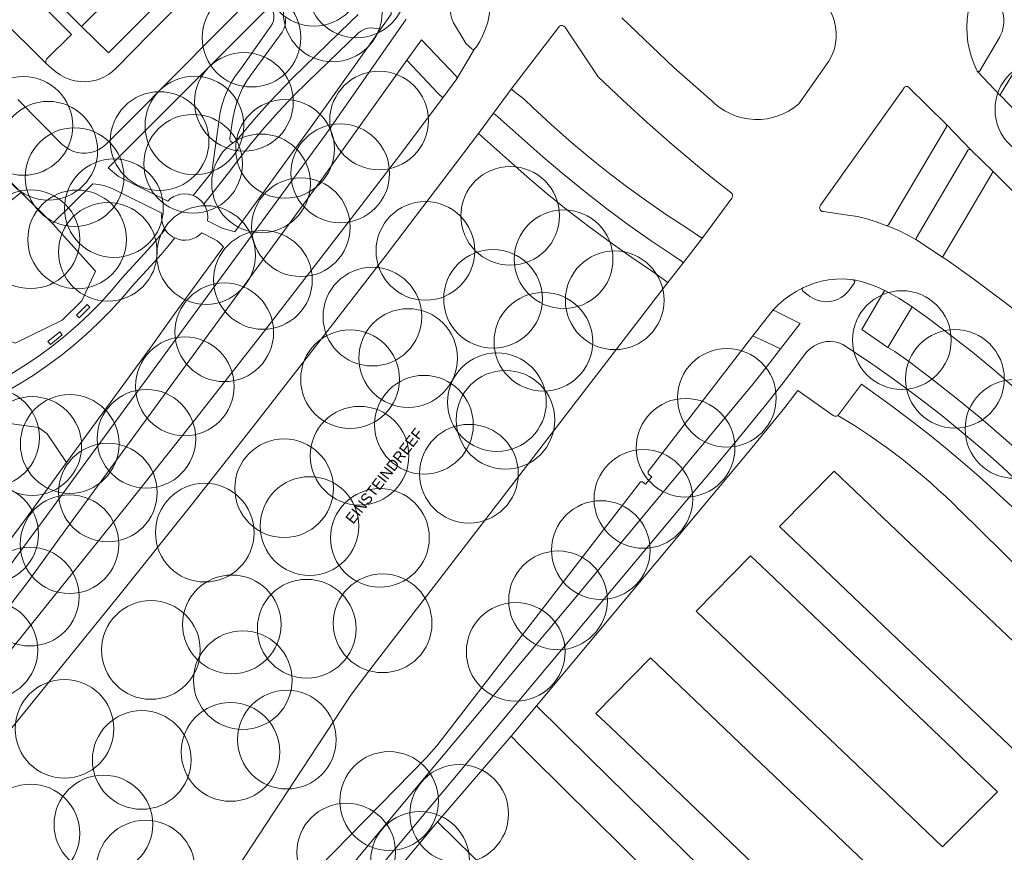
# Model space of a CAD drawing. Header units: metres. Extents: x 134994 to 136506, y 457393 to 459006.
# Tile 149 of 171: x 135903 to 136031, y 458588 to 458696. Entities that reach past the tile are written whole.
import ezdxf

# ---------------------------------------------------------------- set-up
doc = ezdxf.new("R2010")
doc.units = ezdxf.units.M
for name, color, linetype, lineweight in [('B-WE-GR-BOOM-S', 250, 'Continuous', 13), ('B-WE-KG_BEBOUWING', 251, 'Continuous', 20), ('B-WE-KG_ONDERGROND_REST', 251, 'Continuous', 5), ('B-WE-KG_STRAATNAAM', 251, 'Continuous', 5)]:
    doc.layers.add(name, color=color, linetype=linetype, lineweight=lineweight)
doc.styles.add('Styledgn000', font='dgn000.shx')

# ---------------------------------------------------------------- blocks, each defined once
blk = doc.blocks.new('SGR-BOOM_02')
blk.add_circle((0, 0), 6.4)

msp = doc.modelspace()

# ---------------------------------------------------------------- linework, layer by layer
at = {"layer": 'B-WE-KG_BEBOUWING', "flags": 128}
msp.add_lwpolyline([(135918.53, 458702.28), (135911.06, 458694.83), (135908.65, 458697.23)], dxfattribs=at)
at = {"layer": 'B-WE-KG_ONDERGROND_REST'}
for p, q in [((135906.51, 458689.99), (135897.14, 458699.28)), ((135959.76, 458688.05), (135962.05, 458691.93)), ((136027.27, 458689.04), (136030.28, 458685.85)), ((135959.76, 458688.05), (135957.96, 458685.58)), ((135964.38, 458683.42), (135966.93, 458686.89)), ((136030.36, 458685.77), (136030.28, 458685.85)), ((136033.18, 458682.83), (136030.36, 458685.77)), ((135962.56, 458680.96), (135964.38, 458683.42)), ((136023.29, 458682.11), (136026.48, 458678.8)), ((136029.31, 458676.03), (136026.48, 458678.8)), ((136033.67, 458671.66), (136029.31, 458676.03)), ((135903.26, 458673.3), (135907.3, 458669.28)), ((135991.65, 458667.47), (135989.01, 458664.03)), ((136019.42, 458667.1), (136022.74, 458664.92)), ((135987.14, 458661.63), (135989.01, 458664.03)), ((136011.18, 458661.97), (136011.13, 458661.98)), ((136018.82, 458658.48), (136015.67, 458653.18)), ((135998.15, 458654.71), (136000, 458657.06)), ((136000, 458657.06), (136000.66, 458657.9)), ((136000.66, 458657.9), (136000.68, 458657.92)), ((136000, 458653.84), (135998.15, 458654.71)), ((136001.74, 458653.01), (136000, 458653.84)), ((136001.74, 458653.01), (136000, 458650.77)), ((136008.69, 458637.14), (136001.63, 458629.95)), ((136017.71, 458628.57), (136008.69, 458637.14)), ((136001.63, 458629.95), (136016.95, 458615.32)), ((136027.84, 458618.95), (136017.71, 458628.57)), ((136013.02, 458611.69), (136000, 458624.11)), ((136038.67, 458608.64), (136027.84, 458618.95)), ((136016.95, 458615.32), (136033.11, 458600)), ((136024.3, 458600.9), (136013.02, 458611.69)), ((136000, 458610.17), (136009.06, 458601.5)), ((135964.42, 458600), (135966.79, 458602.77)), ((136009.06, 458601.5), (136010.63, 458600)), ((136025.24, 458600), (136024.3, 458600.9)), ((135957.27, 458591.65), (135964.42, 458600)), ((135983.79, 458600), (135992.95, 458591.24)), ((136000, 458598.5), (135998.43, 458600)), ((136010.63, 458600), (136022.77, 458588.42)), ((136029.91, 458595.53), (136025.24, 458600)), ((136003.84, 458594.84), (136000, 458598.5)), ((136022.77, 458588.42), (136029.91, 458595.53)), ((135992.95, 458591.24), (136000, 458584.5))]:
    msp.add_line(p, q, dxfattribs=at)
at = {"layer": 'B-WE-KG_ONDERGROND_REST', "flags": 128}
for points in [[(135911.06, 458694.83), (135914.58, 458691.4), (135924.27, 458701.14), (135924.25, 458703.75), (135914.4, 458713.65), (135910.8, 458710.02)], [(135962.05, 458691.93), (135961.96, 458691.85), (135961.83, 458691.84), (135961.72, 458691.9), (135961.71, 458691.92), (135960.98, 458692.6), (135959.31, 458695.3), (135959.09, 458695.82), (135958.96, 458696.36), (135958.9, 458696.92), (135958.92, 458697.48), (135959.02, 458698.03), (135959.2, 458698.57), (135959.45, 458699.07), (135959.47, 458699.09), (135962.32, 458703.17), (135962.42, 458703.26), (135962.55, 458703.27), (135962.64, 458703.23)], [(135962.64, 458703.23), (135963.07, 458702.52), (135963.43, 458701.68), (135963.71, 458700.82), (135963.92, 458699.93), (135964.05, 458699.03), (135964.1, 458698.12), (135964.06, 458697.21), (135963.95, 458696.3), (135963.76, 458695.41), (135963.49, 458694.54), (135963.15, 458693.7), (135962.73, 458692.89), (135962.27, 458692.16), (135962.06, 458691.94), (135962.05, 458691.93)], [(135906.51, 458689.99), (135906.43, 458690.17), (135906.43, 458690.36), (135906.51, 458690.53), (135906.54, 458690.57), (135909.77, 458693.79), (135901.11, 458702.48), (135897.9, 458699.3), (135897.73, 458699.19), (135897.52, 458699.14), (135897.32, 458699.17), (135897.14, 458699.28)], [(136027.36, 458700.44), (136026.93, 458699.55), (136026.57, 458698.63), (136026.29, 458697.68), (136026.08, 458696.71), (136025.96, 458695.73), (136025.91, 458694.74), (136025.94, 458693.76), (136026.05, 458692.77), (136026.24, 458691.8), (136026.51, 458690.85), (136026.86, 458689.92), (136027.27, 458689.04)], [(135902.79, 458685.36), (135908.58, 458679.53), (135909.02, 458679.16), (135909.5, 458678.86), (135910.02, 458678.63), (135910.56, 458678.47), (135911.12, 458678.39), (135911.69, 458678.39), (135912.25, 458678.47), (135912.8, 458678.62), (135913.32, 458678.86), (135913.8, 458679.16), (135914.23, 458679.53), (135917.6, 458682.88), (135928.51, 458693.88), (135931.34, 458696.75), (135934.29, 458699.7)], [(135949.91, 458694.53), (135951.25, 458696.42), (135951.13, 458698.17), (135950.05, 458699.24)], [(135906.51, 458689.99), (135907.2, 458689.4), (135907.72, 458688.94), (135908.29, 458688.54), (135908.9, 458688.22), (135909.55, 458687.97), (135910.22, 458687.79), (135910.9, 458687.69), (135911.6, 458687.67), (135912.29, 458687.73), (135912.97, 458687.87), (135913.36, 458687.99), (135913.98, 458688.26), (135914.57, 458688.59), (135915.11, 458689), (135915.61, 458689.46), (135919.8, 458693.74), (135924.92, 458698.89)], [(136007.08, 458698.4), (136007.54, 458697.89), (136007.95, 458697.34), (136008.28, 458696.75), (136008.55, 458696.11), (136008.74, 458695.46), (136008.75, 458695.41)], [(136029.55, 458698.55), (136029.92, 458698.09), (136030.23, 458697.59), (136030.46, 458697.05), (136030.63, 458696.48), (136030.71, 458695.9), (136030.71, 458695.31), (136030.64, 458694.72), (136030.48, 458694.15), (136030.25, 458693.61), (136030.14, 458693.41)], [(135935.51, 458697.43), (135934.04, 458695.99), (135914.54, 458676.5), (135915.86, 458675.36)], [(135935.51, 458697.43), (135935.67, 458697.19), (135935.74, 458697.08), (135935.92, 458696.73), (135936.01, 458696.35), (135936.03, 458695.96), (135935.97, 458695.58), (135935.83, 458695.21), (135935.62, 458694.88), (135931.74, 458689.33), (135931.56, 458689.11), (135930.97, 458688.31), (135930.44, 458687.46), (135929.99, 458686.57), (135929.6, 458685.65), (135929.3, 458684.71), (135929.06, 458683.73), (135928.91, 458682.75), (135927.96, 458675.92), (135925.56, 458672.9)], [(135953.18, 458695.77), (135942.79, 458680.9), (135906.1, 458630.76), (135902.57, 458625.93), (135898.97, 458621.16), (135895.3, 458616.43), (135891.57, 458611.75), (135887.78, 458607.12), (135883.93, 458602.54), (135881.75, 458600)], [(135946.95, 458696.37), (135945.92, 458695.37), (135938.54, 458688.21), (135937.4, 458687.06), (135935.53, 458685.08), (135933.71, 458683.05), (135931.43, 458680.36), (135931.03, 458679.91), (135930.88, 458679.81), (135930.69, 458679.78), (135930.52, 458679.84), (135930.38, 458679.96), (135930.31, 458680.13), (135930.31, 458680.31), (135930.72, 458682.9), (135930.75, 458683.1), (135930.94, 458684.06), (135931.21, 458685.01), (135931.55, 458685.93), (135931.97, 458686.82), (135932.45, 458687.67), (135933.01, 458688.48), (135937.11, 458694.08)], [(135937.11, 458694.08), (135937.33, 458694.51), (135937.47, 458694.96), (135937.53, 458695.43), (135937.53, 458695.66), (135937.56, 458696.09)], [(135981.14, 458695.97), (135987.95, 458689.47), (135992.82, 458685.19), (135993.19, 458684.84), (135993.82, 458684.34), (135994.51, 458683.89), (135995.23, 458683.52), (135995.98, 458683.21), (135996.77, 458682.98), (135997.57, 458682.84), (135998.38, 458682.77), (135999.19, 458682.78), (136000, 458682.86)], [(136008.75, 458695.41), (136008.87, 458694.77)], [(135949.91, 458694.53), (135948.98, 458694.62), (135948.64, 458694.64), (135948.2, 458694.6), (135947.77, 458694.48), (135947.37, 458694.28), (135947.01, 458694.02), (135940.48, 458687.71), (135938.53, 458685.77), (135936.64, 458683.77), (135934.81, 458681.72), (135933.05, 458679.61), (135931.34, 458677.46), (135930.12, 458675.84), (135926.95, 458671.78)], [(135949.91, 458694.53), (135947.04, 458690.49), (135941.06, 458682.13), (135932.02, 458669.7), (135930.94, 458668.19), (135929.33, 458668.65)], [(135966.93, 458686.89), (135972.93, 458694.7), (135973.07, 458694.85), (135973.25, 458694.94), (135973.45, 458694.95), (135973.64, 458694.89), (135973.8, 458694.75), (135973.85, 458694.67), (135978.08, 458688.28), (135981.23, 458685.3), (135984.43, 458682.39), (135987.68, 458679.54), (135990.98, 458676.74), (135992.71, 458675.32), (135995.32, 458673.28), (135995.46, 458673.14), (135995.53, 458672.97), (135995.52, 458672.78), (135995.43, 458672.6), (135995.42, 458672.58), (135991.65, 458667.47)], [(136008.87, 458694.77), (136008.95, 458694.06), (136008.96, 458693.34), (136008.88, 458692.64), (136008.73, 458691.94), (136008.49, 458691.26), (136008.19, 458690.62), (136008.03, 458690.35)], [(135953.27, 458690.46), (135955.16, 458693.11), (135959.75, 458688.3), (135959.76, 458688.05)], [(136030.14, 458693.41), (136027.61, 458689.09)], [(135885.54, 458600), (135895.53, 458611.91), (135898.47, 458615.51), (135901.34, 458619.15), (135904.15, 458622.85), (135906.89, 458626.59), (135908.23, 458628.47), (135942.03, 458674.73), (135953.27, 458690.46)], [(135957.96, 458685.58), (135957.35, 458686.12), (135953.27, 458690.46)], [(136008.03, 458690.35), (136004.12, 458684.79)], [(136030.28, 458685.85), (136030.3, 458686.04), (136033.41, 458691.16)], [(136027.61, 458689.09), (136027.52, 458689), (136027.39, 458688.98), (136027.28, 458689.03), (136027.27, 458689.04)], [(135991.65, 458667.47), (135991.39, 458667.45), (135989.64, 458668.67), (135986.96, 458670.41), (135984.34, 458672.21), (135981.76, 458674.07), (135979.22, 458676), (135976.74, 458677.99), (135974.31, 458680.05), (135971.93, 458682.16), (135969.6, 458684.34), (135968.54, 458685.36), (135966.96, 458686.57), (135966.89, 458686.69), (135966.9, 458686.83), (135966.93, 458686.89)], [(136017.7, 458686.76), (136006.95, 458671.64)], [(136018.36, 458686.94), (136018.2, 458687.03), (136018.02, 458687.04), (136017.85, 458686.97), (136017.73, 458686.84), (136017.7, 458686.76)], [(136023.29, 458682.11), (136018.36, 458686.94)], [(135890.45, 458600), (135899.42, 458610.93), (135908.32, 458621.92), (135917.17, 458632.96), (135925.95, 458644.04), (135934.67, 458655.18), (135943.32, 458666.36), (135951.92, 458677.59), (135957.96, 458685.58)], [(136004.12, 458684.79), (136003.48, 458684.28), (136002.79, 458683.85), (136002.07, 458683.48), (136001.31, 458683.18), (136000.52, 458682.97), (136000, 458682.86)], [(135989.01, 458664.03), (135989.06, 458664.16), (135989.02, 458664.28), (135988.92, 458664.37), (135987.93, 458665.03), (135984.98, 458667.02), (135982.07, 458669.07), (135979.21, 458671.19), (135976.4, 458673.37), (135973.64, 458675.62), (135970.93, 458677.93), (135964.69, 458683.44), (135964.57, 458683.49), (135964.44, 458683.47), (135964.38, 458683.42)], [(136023.29, 458682.11), (136023.29, 458681.82), (136015.74, 458669.11)], [(135898.86, 458600), (135907.58, 458610.67), (135916.25, 458621.4), (135924.85, 458632.17), (135933.39, 458642.99), (135941.87, 458653.87), (135950.28, 458664.79), (135958.64, 458675.76), (135962.56, 458680.96)], [(135962.56, 458680.96), (135966.46, 458677.48), (135968.88, 458675.34), (135971.49, 458673.12), (135974.16, 458670.97), (135976.87, 458668.87), (135979.63, 458666.84), (135982.44, 458664.88), (135985.29, 458662.98), (135987.14, 458661.63)], [(136026.08, 458678.83), (136019.35, 458667.37)], [(136026.48, 458678.8), (136026.35, 458678.88), (136026.2, 458678.89), (136026.08, 458678.83)], [(135903.26, 458673.3), (135900.85, 458675.71), (135892.18, 458667.04), (135894.83, 458664.29), (135884.15, 458653.69)], [(135915.86, 458675.36), (135922.27, 458672.17), (135922.63, 458672.5), (135923.05, 458672.76), (135923.49, 458672.95), (135923.97, 458673.07), (135924.46, 458673.11), (135924.95, 458673.07), (135925.42, 458672.95), (135925.56, 458672.9)], [(136029.31, 458676.03), (136025.29, 458669.2), (136022.74, 458664.92)], [(135907.3, 458669.28), (135912.52, 458674.42), (135913.3, 458674.32), (135914.08, 458674.14), (135914.83, 458673.89), (135915.23, 458673.72)], [(135915.23, 458673.72), (135921.49, 458670.61), (135921.45, 458670.12), (135921.49, 458669.63), (135921.61, 458669.16), (135921.8, 458668.71), (135921.91, 458668.51)], [(135903.26, 458673.3), (135900.33, 458671.03), (135895.56, 458666.69), (135897.27, 458660.78), (135900.37, 458654.59), (135902.48, 458653.77), (135908.57, 458656.75), (135911.12, 458659.26), (135912.88, 458663.08), (135907.3, 458669.28)], [(135926.95, 458671.78), (135926.65, 458672.16), (135926.28, 458672.49), (135925.87, 458672.76), (135925.56, 458672.9)], [(135929.33, 458668.65), (135927.42, 458669.6), (135927.46, 458670.09), (135927.42, 458670.58), (135927.3, 458671.05), (135927.11, 458671.51), (135926.95, 458671.78)], [(136006.95, 458671.64), (136006.85, 458671.47), (136006.82, 458671.28), (136006.87, 458671.09), (136006.99, 458670.94), (136007.16, 458670.85), (136007.34, 458670.83)], [(136007.34, 458670.83), (136010.48, 458670.37)], [(136010.48, 458670.37), (136011.72, 458670.16), (136012.95, 458669.88), (136014.16, 458669.51), (136015.34, 458669.07), (136015.45, 458669.03)], [(135898.33, 458647.72), (135898.6, 458647.91), (135900.45, 458648.89), (135902.25, 458649.93), (135904.02, 458651.05), (135905.74, 458652.23), (135907.42, 458653.48), (135909.04, 458654.79), (135910.62, 458656.16), (135912.14, 458657.59), (135913.61, 458659.08), (135915.01, 458660.62), (135916.36, 458662.22), (135920.09, 458666.34), (135921.91, 458668.51)], [(135921.91, 458668.51), (135922.2, 458668.12), (135922.56, 458667.78), (135922.96, 458667.5), (135923.16, 458667.4)], [(136015.74, 458669.11), (136015.63, 458669.03), (136015.5, 458669.01), (136015.45, 458669.03)], [(136019.42, 458667.1), (136018.28, 458667.76), (136017.1, 458668.35), (136015.88, 458668.86), (136015.45, 458669.03)], [(135898.92, 458646.08), (135899.58, 458646.53), (135901.24, 458647.42), (135903.1, 458648.51), (135904.91, 458649.66), (135906.68, 458650.88), (135908.41, 458652.16), (135910.08, 458653.51), (135911.71, 458654.92), (135913.28, 458656.39), (135914.8, 458657.91), (135916.25, 458659.5), (135917.65, 458661.13), (135921.4, 458665.26), (135922.47, 458666.56), (135923.16, 458667.4)], [(135909.12, 458638.26), (135919.83, 458652.92), (135923.19, 458657.58), (135929.49, 458666.23), (135929.1, 458666.65), (135928.66, 458667.02), (135928.19, 458667.3)], [(135928.19, 458667.3), (135926.66, 458668.07), (135926.38, 458667.8), (135925.98, 458667.52), (135925.54, 458667.31), (135925.07, 458667.17), (135924.58, 458667.11), (135924.09, 458667.13), (135923.61, 458667.23), (135923.16, 458667.4)], [(136019.35, 458667.37), (136019.33, 458667.25), (136019.37, 458667.14), (136019.41, 458667.1)], [(136022.74, 458664.92), (136023.34, 458664.54), (136026.84, 458662.05)], [(135987.14, 458661.63), (135986.51, 458660.82), (135948.02, 458610.83), (135945.99, 458608.07), (135940.68, 458600)], [(136004.62, 458660.91), (136003.76, 458660.46), (136002.94, 458659.95), (136002.17, 458659.37), (136001.44, 458658.73), (136000.77, 458658.03), (136000.68, 458657.92)], [(136004.6, 458660.55), (136004.54, 458660.68), (136004.56, 458660.82), (136004.62, 458660.91)], [(136005.38, 458661.25), (136004.62, 458660.91)], [(136010.81, 458662.02), (136009.87, 458662.08), (136008.92, 458662.06), (136007.98, 458661.97), (136007.05, 458661.79), (136006.14, 458661.53), (136005.38, 458661.25)], [(136011.33, 458661.57), (136010.77, 458660.79)], [(136011.13, 458661.98), (136010.81, 458662.02)], [(136011.13, 458661.98), (136011.16, 458661.98), (136011.18, 458661.97)], [(136015.44, 458660.51), (136014.45, 458660.98), (136013.42, 458661.38), (136012.37, 458661.7), (136011.3, 458661.95), (136011.18, 458661.97)], [(136011.18, 458661.97), (136011.31, 458661.9), (136011.37, 458661.77), (136011.36, 458661.63), (136011.33, 458661.57)], [(136026.84, 458662.05), (136031.48, 458658.53), (136032.65, 458657.59), (136036.92, 458653.94), (136038.11, 458652.87), (136038.7, 458652.32), (136042.99, 458648.21), (136062.18, 458629.07), (136068.9, 458623.01), (136073.97, 458618.88), (136079.52, 458614.54), (136081.66, 458612.89), (136083.75, 458611.17), (136085.79, 458609.39), (136087.78, 458607.54), (136089.54, 458605.82), (136095.45, 458600)], [(136005.35, 458659.98), (136004.6, 458660.55)], [(136010.77, 458660.79), (136010.44, 458660.36), (136010.06, 458659.98), (136009.62, 458659.67), (136009.14, 458659.42), (136008.63, 458659.24), (136008.1, 458659.14), (136007.56, 458659.12), (136007.02, 458659.18), (136006.5, 458659.32), (136006.01, 458659.54), (136005.55, 458659.82), (136005.35, 458659.98)], [(136015.67, 458653.18), (136012.3, 458655.53), (136015.19, 458660.48)], [(136015.19, 458660.48), (136015.31, 458660.53), (136015.44, 458660.51)], [(136015.44, 458660.51), (136017.08, 458659.58), (136018.82, 458658.48)], [(135910.76, 458657.04), (135912.17, 458658.42), (135911.82, 458658.78), (135910.41, 458657.4), (135910.76, 458657.04)], [(136037.4, 458643.1), (136034.79, 458645.56), (136032.12, 458647.96), (136029.4, 458650.3), (136026.63, 458652.59), (136023.81, 458654.8), (136020.93, 458656.96), (136018.82, 458658.48)], [(136000.93, 458657.97), (136000.8, 458657.99), (136000.68, 458657.93), (136000.68, 458657.92)], [(136001.74, 458653.01), (136004.31, 458656.31), (136000.93, 458657.97)], [(135907.04, 458653.57), (135908.57, 458654.83), (135908.25, 458655.22), (135906.72, 458653.96), (135907.04, 458653.57)], [(135955.84, 458600), (135957.15, 458601.5), (135983.58, 458635.78), (135983.84, 458635.77), (135984.24, 458635.45), (135985.06, 458636.4), (135984.59, 458636.8), (135984.58, 458637.1), (135998.15, 458654.71)], [(136010.32, 458653.29), (136009.84, 458653.57), (136009.33, 458653.78), (136008.79, 458653.91), (136008.23, 458653.97), (136007.68, 458653.95), (136007.13, 458653.84), (136006.61, 458653.66), (136006.11, 458653.41), (136005.66, 458653.09), (136005.25, 458652.7), (136005.13, 458652.57)], [(136013.7, 458650.99), (136010.32, 458653.29)], [(136016.58, 458652.68), (136015.67, 458653.18)], [(136005.13, 458652.57), (136002.1, 458648.59), (136000, 458645.95)], [(136042.04, 458630.7), (136039.29, 458633.48), (136036.48, 458636.2), (136033.61, 458638.87), (136030.69, 458641.47), (136027.72, 458644.02), (136024.7, 458646.5), (136021.62, 458648.92), (136018.5, 458651.28), (136016.58, 458652.68)], [(136000, 458650.77), (135998.21, 458648.49), (135975.39, 458621.04), (135957.78, 458600)], [(136035.56, 458632.84), (136033.05, 458635.3), (136030.48, 458637.7), (136027.85, 458640.03), (136025.18, 458642.31), (136022.45, 458644.53), (136019.67, 458646.68), (136016.85, 458648.77), (136013.98, 458650.8), (136013.7, 458650.99)], [(136009.19, 458644.39), (136009.28, 458644.47), (136012.24, 458648.45)], [(136012.24, 458648.45), (136015.96, 458645.75), (136018.42, 458643.91), (136020.84, 458642.03), (136023.14, 458640.18), (136025.4, 458638.28), (136027.5, 458636.46), (136029.56, 458634.6), (136031.85, 458632.46), (136034.09, 458630.27), (136043.45, 458620.96), (136053.95, 458610.46), (136051.17, 458607.65), (136050.45, 458606.95)], [(136000, 458642.6), (136002.29, 458645.4), (136004, 458647.6)], [(136004, 458647.6), (136008.57, 458644.35), (136008.76, 458644.29), (136009.01, 458644.28), (136009.13, 458644.33), (136009.19, 458644.39)], [(135961.68, 458600), (135970, 458609.97), (135991.11, 458635.19), (135992.38, 458636.68), (135996.22, 458641.29), (136000, 458645.95)], [(135909.12, 458638.26), (135906.62, 458642), (135905.47, 458642.81), (135900.84, 458643.46), (135899.68, 458642.82)], [(135970.08, 458606.7), (135997.21, 458639.19), (136000, 458642.6)], [(135887.15, 458609.7), (135891.27, 458614.79), (135895.18, 458619.67), (135899.7, 458625.53), (135903.32, 458630.29), (135909.12, 458638.26)], [(136024.98, 458632.11), (136041.77, 458615.59), (136047.68, 458609.72), (136050.45, 458606.95)], [(136000, 458624.11), (135997.87, 458626.15), (135990.81, 458618.97), (136000, 458610.17)], [(135998.43, 458600), (135984.89, 458612.94), (135977.78, 458605.72), (135979.68, 458603.94), (135983.79, 458600)], [(135966.79, 458602.77), (135970.08, 458606.7)], [(135970.08, 458606.7), (135976.9, 458600)], [(135966.79, 458602.77), (135967.96, 458601.54), (135969.52, 458600)], [(135957.78, 458600), (135911.26, 458544.18), (135907.72, 458539.94)], [(135955.84, 458600), (135933.86, 458577.57), (135932.56, 458575.99), (135908.24, 458546.76)], [(135961.68, 458600), (135910.22, 458538.42)], [(135926.51, 458578.73), (135928.43, 458581.36), (135940.68, 458600)], [(135969.52, 458600), (135985.25, 458584.45), (136000, 458569.69)], [(135976.9, 458600), (135989.17, 458587.93), (136000, 458577.29)], [(136022.98, 458576.5), (136022.66, 458576.8), (136020.03, 458579.4), (136003.54, 458595.13)], [(135957.27, 458591.65), (135933.77, 458563.49), (135940.3, 458556.94), (135942.24, 458558.96)], [(135957.27, 458591.65), (135977.89, 458571.42), (135991.49, 458557.66), (135989.15, 458555.49)]]:
    msp.add_lwpolyline(points, dxfattribs=at)
at = {"layer": 'B-WE-KG_ONDERGROND_REST'}
msp.add_arc((135967.55, 458574.57), 81.29, 45.054, 59.1846, dxfattribs=at)

# ---------------------------------------------------------------- block references
at = {"layer": 'B-WE-GR-BOOM-S'}
for p in [(135941.23, 458701.29), (135946.77, 458699.76), (135943.66, 458696.65), (135933.12, 458693.38), (135932.14, 458685.06), (136035.97, 458684.07), (135949.67, 458682.63), (135903.54, 458681.93), (135925.71, 458681.98), (135906.76, 458678.71), (135921.2, 458679.97), (135937.47, 458678.95), (135925.55, 458677.02), (135910.18, 458675.29), (135944.63, 458675.78), (135934.36, 458674.48), (135915.28, 458671.26), (135966.68, 458670.27), (135939.52, 458668.79), (135904.45, 458667.23), (135910.5, 458667.21), (135914.49, 458665.6), (135927.22, 458665.18), (135955.68, 458665.72), (135973.61, 458664.64), (135934.61, 458661.95), (135964.45, 458659.5), (135980.24, 458659.31), (135948.8, 458657.19), (135929.59, 458655.16), (135970.98, 458653.93), (136017.49, 458654.15), (135953.45, 458651.82), (135924.47, 458648.15), (135945.9, 458649.08), (136024.37, 458649.12), (135964.96, 458646.1), (135994.79, 458646.66), (135955.49, 458643.17), (135966.07, 458643.81), (136032.09, 458642.62), (135899.22, 458641.51), (135904.68, 458640.41), (135909.54, 458640.67), (135919.49, 458641.35), (135947.14, 458639.15), (135989.44, 458640.18), (135961.33, 458636.82), (135914.49, 458634.38), (135937.35, 458634.93), (135983.96, 458633.54), (135899.07, 458628.97), (135927.06, 458629.17), (135940.65, 458630.03), (135909.51, 458627.67), (135949.78, 458628.5), (135978.44, 458626.91), (135904.37, 458620.87), (135972.89, 458620.39), (135950.13, 458617.41), (135930.57, 458617.27), (135940.28, 458616.71), (135898.99, 458613.94), (135920.07, 458613.95), (135967.39, 458613.71), (135931.99, 458610.04), (135908.86, 458603.72), (135937.71, 458602.32), (135918.88, 458599.68), (135930.4, 458600.72), (135950.98, 458594.36), (135960.07, 458592.7), (135913.91, 458591.32), (135904.44, 458590.15), (135945.41, 458587.68), (135919.38, 458585.47), (135954.98, 458586.6)]:
    msp.add_blockref('SGR-BOOM_02', p, dxfattribs=at)

# ---------------------------------------------------------------- texts
at = {"layer": 'B-WE-KG_STRAATNAAM', "style": 'Styledgn000'}
msp.add_text('EINSTEINDREEF', height=1.4, rotation=52.188, dxfattribs=at).set_placement((135946.31, 458630.19))

doc.saveas('drawing.dxf')
